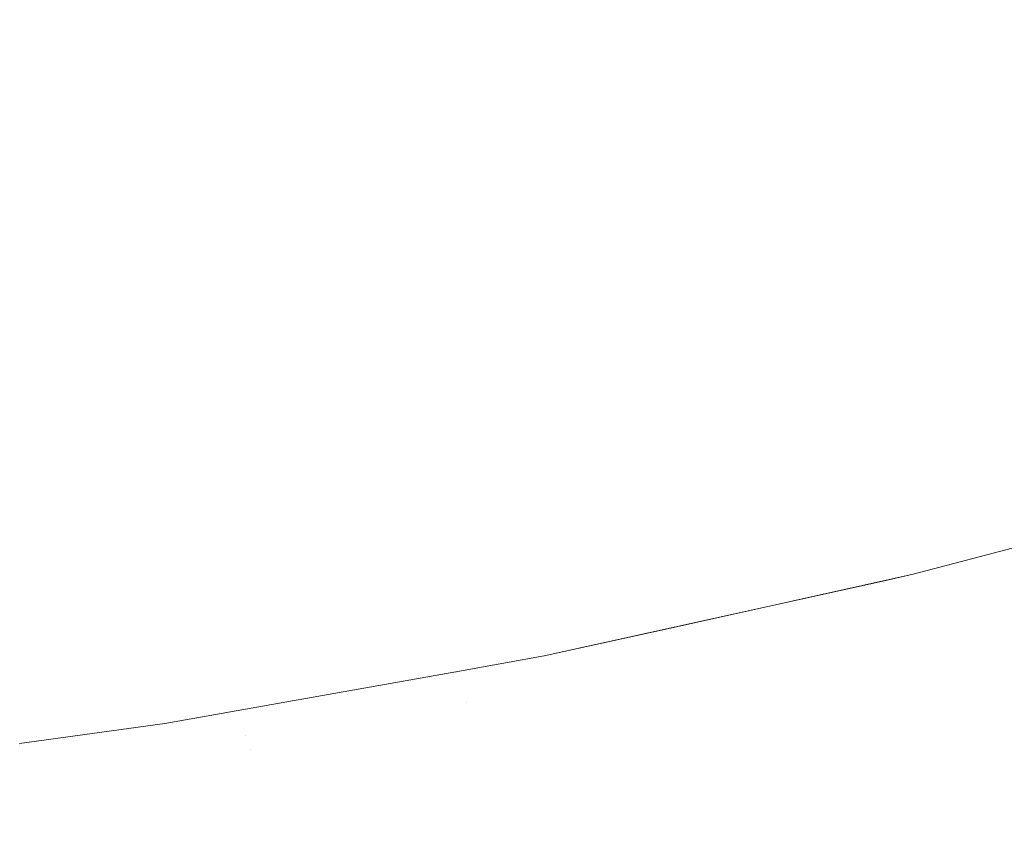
# Model space of a CAD drawing. Header units: centimetres. Extents: x -35.1 to 36.2, y 3.4 to 5.2.
# Tile 221 of 256: x 12.0506 to 12.087, y 3.7003 to 3.7305. Entities that reach past the tile are written whole.
import ezdxf

# ---------------------------------------------------------------- set-up
doc = ezdxf.new("R2010")
doc.units = ezdxf.units.CM
doc.header["$LTSCALE"] = 2.54
doc.layers.add('Lucido design-1', color=7, linetype='Continuous')

# ---------------------------------------------------------------- blocks, each defined once
blk = doc.blocks.new('Gruppo-4-1')
at = {"color": 7, "linetype": 'Continuous', "lineweight": 9}
blk.add_3dface([(-34.952766, 5.100212, -1872.215514), (-34.952766, 3.500212, -1872.215514), (36.079692, 3.500212, -1872.215514), (36.079692, 5.100212, -1872.215514)], dxfattribs=at)
for points, invisible_edges in [([(12.050778, 3.731774, -1872.646657), (12.057699, 3.733003, -1872.646657), (12.058278, 3.7313, -1872.648557), (12.051286, 3.730058, -1872.648557)], 15), ([(12.080947, 3.731262, -1872.654508), (12.087751, 3.733151, -1872.654508), (12.088499, 3.731711, -1872.656569), (12.081637, 3.729806, -1872.656569)], 15), ([(12.065818, 3.731056, -1872.6505), (12.05884, 3.729646, -1872.6505), (12.058278, 3.7313, -1872.648557), (12.065188, 3.732696, -1872.648557)], 15), ([(12.065818, 3.731056, -1872.6505), (12.072705, 3.732619, -1872.6505), (12.07338, 3.731044, -1872.652484), (12.066428, 3.729466, -1872.652484)], 15), ([(12.080947, 3.731262, -1872.654508), (12.074033, 3.72952, -1872.654508), (12.07338, 3.731044, -1872.652484), (12.080232, 3.732771, -1872.652484)], 15), ([(12.051286, 3.730058, -1872.648557), (12.044223, 3.728974, -1872.648557), (12.043786, 3.730701, -1872.646657), (12.050778, 3.731774, -1872.646657)], 15), ([(12.081637, 3.729806, -1872.656569), (12.088499, 3.731711, -1872.656569), (12.089221, 3.730324, -1872.658665), (12.082301, 3.728403, -1872.658665)], 15), ([(12.051286, 3.730058, -1872.648557), (12.058278, 3.7313, -1872.648557), (12.05884, 3.729646, -1872.6505), (12.05178, 3.728391, -1872.6505)], 15), ([(12.081637, 3.729806, -1872.656569), (12.074664, 3.728048, -1872.656569), (12.074033, 3.72952, -1872.654508), (12.080947, 3.731262, -1872.654508)], 15), ([(12.066428, 3.729466, -1872.652484), (12.059384, 3.728042, -1872.652484), (12.05884, 3.729646, -1872.6505), (12.065818, 3.731056, -1872.6505)], 15), ([(12.066428, 3.729466, -1872.652484), (12.07338, 3.731044, -1872.652484), (12.074033, 3.72952, -1872.654508), (12.067019, 3.727928, -1872.654508)], 15), ([(12.05178, 3.728391, -1872.6505), (12.044647, 3.727297, -1872.6505), (12.044223, 3.728974, -1872.648557), (12.051286, 3.730058, -1872.648557)], 15), ([(12.082301, 3.728403, -1872.658665), (12.089221, 3.730324, -1872.658665), (12.089914, 3.72899, -1872.660793), (12.082941, 3.727054, -1872.660793)], 15), ([(12.05178, 3.728391, -1872.6505), (12.05884, 3.729646, -1872.6505), (12.059384, 3.728042, -1872.652484), (12.052258, 3.726777, -1872.652484)], 15), ([(12.082301, 3.728403, -1872.658665), (12.075271, 3.726631, -1872.658665), (12.074664, 3.728048, -1872.656569), (12.081637, 3.729806, -1872.656569)], 15), ([(12.067019, 3.727928, -1872.654508), (12.059911, 3.726491, -1872.654508), (12.059384, 3.728042, -1872.652484), (12.066428, 3.729466, -1872.652484)], 15), ([(12.067019, 3.727928, -1872.654508), (12.074033, 3.72952, -1872.654508), (12.074664, 3.728048, -1872.656569), (12.067589, 3.726443, -1872.656569)], 15), ([(12.082941, 3.727054, -1872.660793), (12.089914, 3.72899, -1872.660793), (12.090579, 3.727711, -1872.662952), (12.083553, 3.725761, -1872.662952)], 15), ([(12.052258, 3.726777, -1872.652484), (12.045059, 3.725672, -1872.652484), (12.044647, 3.727297, -1872.6505), (12.05178, 3.728391, -1872.6505)], 15), ([(12.082941, 3.727054, -1872.660793), (12.075855, 3.725268, -1872.660793), (12.075271, 3.726631, -1872.658665), (12.082301, 3.728403, -1872.658665)], 15), ([(12.052258, 3.726777, -1872.652484), (12.059384, 3.728042, -1872.652484), (12.059911, 3.726491, -1872.654508), (12.052721, 3.725214, -1872.654508)], 15), ([(12.067589, 3.726443, -1872.656569), (12.06042, 3.724994, -1872.656569), (12.059911, 3.726491, -1872.654508), (12.067019, 3.727928, -1872.654508)], 15), ([(12.067589, 3.726443, -1872.656569), (12.074664, 3.728048, -1872.656569), (12.075271, 3.726631, -1872.658665), (12.068138, 3.725012, -1872.658665)], 15), ([(12.083553, 3.725761, -1872.662952), (12.090579, 3.727711, -1872.662952), (12.091215, 3.726488, -1872.665138), (12.08414, 3.724524, -1872.665138)], 15), ([(12.052721, 3.725214, -1872.654508), (12.045457, 3.7241, -1872.654508), (12.045059, 3.725672, -1872.652484), (12.052258, 3.726777, -1872.652484)], 15), ([(12.083553, 3.725761, -1872.662952), (12.076415, 3.723962, -1872.662952), (12.075855, 3.725268, -1872.660793), (12.082941, 3.727054, -1872.660793)], 15), ([(12.052721, 3.725214, -1872.654508), (12.059911, 3.726491, -1872.654508), (12.06042, 3.724994, -1872.656569), (12.053168, 3.723706, -1872.656569)], 15), ([(12.068138, 3.725012, -1872.658665), (12.06091, 3.723551, -1872.658665), (12.06042, 3.724994, -1872.656569), (12.067589, 3.726443, -1872.656569)], 15), ([(12.068138, 3.725012, -1872.658665), (12.075271, 3.726631, -1872.658665), (12.075855, 3.725268, -1872.660793), (12.068666, 3.723637, -1872.660793)], 15), ([(12.08414, 3.724524, -1872.665138), (12.091215, 3.726488, -1872.665138), (12.091822, 3.72532, -1872.66735), (12.084699, 3.723343, -1872.66735)], 15), ([(12.08414, 3.724524, -1872.665138), (12.07695, 3.722712, -1872.665138), (12.076415, 3.723962, -1872.662952), (12.083553, 3.725761, -1872.662952)], 15), ([(12.084699, 3.723343, -1872.66735), (12.091822, 3.72532, -1872.66735), (12.092399, 3.72421, -1872.669585), (12.085231, 3.72222, -1872.669585)], 15), ([(12.053168, 3.723706, -1872.656569), (12.045841, 3.722582, -1872.656569), (12.045457, 3.7241, -1872.654508), (12.052721, 3.725214, -1872.654508)], 15), ([(12.053168, 3.723706, -1872.656569), (12.06042, 3.724994, -1872.656569), (12.06091, 3.723551, -1872.658665), (12.053598, 3.722253, -1872.658665)], 15), ([(12.068666, 3.723637, -1872.660793), (12.061381, 3.722165, -1872.660793), (12.06091, 3.723551, -1872.658665), (12.068138, 3.725012, -1872.658665)], 15), ([(12.068666, 3.723637, -1872.660793), (12.075855, 3.725268, -1872.660793), (12.076415, 3.723962, -1872.662952), (12.069172, 3.722318, -1872.662952)], 15), ([(12.084699, 3.723343, -1872.66735), (12.077462, 3.721519, -1872.66735), (12.07695, 3.722712, -1872.665138), (12.08414, 3.724524, -1872.665138)], 15), ([(12.085231, 3.72222, -1872.669585), (12.092399, 3.72421, -1872.669585), (12.092947, 3.723156, -1872.67184), (12.085736, 3.721154, -1872.67184)], 15), ([(12.069172, 3.722318, -1872.662952), (12.076415, 3.723962, -1872.662952), (12.07695, 3.722712, -1872.665138), (12.069656, 3.721056, -1872.665138)], 15), ([(12.053598, 3.722253, -1872.658665), (12.046211, 3.721119, -1872.658665), (12.045841, 3.722582, -1872.656569), (12.053168, 3.723706, -1872.656569)], 15), ([(12.053598, 3.722253, -1872.658665), (12.06091, 3.723551, -1872.658665), (12.061381, 3.722165, -1872.660793), (12.054012, 3.720856, -1872.660793)], 15), ([(12.069172, 3.722318, -1872.662952), (12.061833, 3.720835, -1872.662952), (12.061381, 3.722165, -1872.660793), (12.068666, 3.723637, -1872.660793)], 15), ([(12.085231, 3.72222, -1872.669585), (12.077948, 3.720384, -1872.669585), (12.077462, 3.721519, -1872.66735), (12.084699, 3.723343, -1872.66735)], 15), ([(12.085736, 3.721154, -1872.67184), (12.092947, 3.723156, -1872.67184), (12.093465, 3.72216, -1872.674113), (12.086213, 3.720147, -1872.674113)], 15), ([(12.069656, 3.721056, -1872.665138), (12.07695, 3.722712, -1872.665138), (12.077462, 3.721519, -1872.66735), (12.070118, 3.719852, -1872.66735)], 15), ([(12.054012, 3.720856, -1872.660793), (12.046566, 3.719713, -1872.660793), (12.046211, 3.721119, -1872.658665), (12.053598, 3.722253, -1872.658665)], 15), ([(12.054012, 3.720856, -1872.660793), (12.061381, 3.722165, -1872.660793), (12.061833, 3.720835, -1872.662952), (12.054409, 3.719516, -1872.662952)], 15), ([(12.069656, 3.721056, -1872.665138), (12.062265, 3.719563, -1872.665138), (12.061833, 3.720835, -1872.662952), (12.069172, 3.722318, -1872.662952)], 15), ([(12.085736, 3.721154, -1872.67184), (12.078409, 3.719308, -1872.67184), (12.077948, 3.720384, -1872.669585), (12.085231, 3.72222, -1872.669585)], 15), ([(12.086213, 3.720147, -1872.674113), (12.093465, 3.72216, -1872.674113), (12.093953, 3.721222, -1872.676402), (12.086663, 3.719198, -1872.676402)], 15), ([(12.070118, 3.719852, -1872.66735), (12.077462, 3.721519, -1872.66735), (12.077948, 3.720384, -1872.669585), (12.070558, 3.718707, -1872.669585)], 15), ([(12.070118, 3.719852, -1872.66735), (12.062678, 3.718349, -1872.66735), (12.062265, 3.719563, -1872.665138), (12.069656, 3.721056, -1872.665138)], 15), ([(12.086213, 3.720147, -1872.674113), (12.078845, 3.71829, -1872.674113), (12.078409, 3.719308, -1872.67184), (12.085736, 3.721154, -1872.67184)], 15), ([(12.086663, 3.719198, -1872.676402), (12.093953, 3.721222, -1872.676402), (12.094411, 3.720341, -1872.678705), (12.087085, 3.718308, -1872.678705)], 15), ([(12.054409, 3.719516, -1872.662952), (12.046908, 3.718365, -1872.662952), (12.046566, 3.719713, -1872.660793), (12.054012, 3.720856, -1872.660793)], 15), ([(12.054409, 3.719516, -1872.662952), (12.061833, 3.720835, -1872.662952), (12.062265, 3.719563, -1872.665138), (12.054788, 3.718234, -1872.665138)], 15), ([(12.070558, 3.718707, -1872.669585), (12.077948, 3.720384, -1872.669585), (12.078409, 3.719308, -1872.67184), (12.070975, 3.717621, -1872.67184)], 15), ([(12.070558, 3.718707, -1872.669585), (12.06307, 3.717194, -1872.669585), (12.062678, 3.718349, -1872.66735), (12.070118, 3.719852, -1872.66735)], 15), ([(12.086663, 3.719198, -1872.676402), (12.079256, 3.717331, -1872.676402), (12.078845, 3.71829, -1872.674113), (12.086213, 3.720147, -1872.674113)], 15), ([(12.054788, 3.718234, -1872.665138), (12.047234, 3.717075, -1872.665138), (12.046908, 3.718365, -1872.662952), (12.054409, 3.719516, -1872.662952)], 15), ([(12.054788, 3.718234, -1872.665138), (12.062265, 3.719563, -1872.665138), (12.062678, 3.718349, -1872.66735), (12.05515, 3.717012, -1872.66735)], 15), ([(12.070975, 3.717621, -1872.67184), (12.078409, 3.719308, -1872.67184), (12.078845, 3.71829, -1872.674113), (12.071369, 3.716593, -1872.674113)], 15), ([(12.087085, 3.718308, -1872.678705), (12.079642, 3.716431, -1872.678705), (12.079256, 3.717331, -1872.676402), (12.086663, 3.719198, -1872.676402)], 15), ([(12.070975, 3.717621, -1872.67184), (12.063442, 3.716098, -1872.67184), (12.06307, 3.717194, -1872.669585), (12.070558, 3.718707, -1872.669585)], 15), ([(12.05515, 3.717012, -1872.66735), (12.047545, 3.715845, -1872.66735), (12.047234, 3.717075, -1872.665138), (12.054788, 3.718234, -1872.665138)], 15), ([(12.05515, 3.717012, -1872.66735), (12.062678, 3.718349, -1872.66735), (12.06307, 3.717194, -1872.669585), (12.055495, 3.715848, -1872.669585)], 15), ([(12.071369, 3.716593, -1872.674113), (12.078845, 3.71829, -1872.674113), (12.079256, 3.717331, -1872.676402), (12.07174, 3.715626, -1872.676402)], 15), ([(12.087479, 3.717476, -1872.681018), (12.080002, 3.715591, -1872.681018), (12.079642, 3.716431, -1872.678705), (12.087085, 3.718308, -1872.678705)], 15), ([(12.071369, 3.716593, -1872.674113), (12.063794, 3.715062, -1872.674113), (12.063442, 3.716098, -1872.67184), (12.070975, 3.717621, -1872.67184)], 15), ([(12.07174, 3.715626, -1872.676402), (12.079256, 3.717331, -1872.676402), (12.079642, 3.716431, -1872.678705), (12.072089, 3.714718, -1872.678705)], 15), ([(12.087846, 3.716702, -1872.683339), (12.080337, 3.714809, -1872.683339), (12.080002, 3.715591, -1872.681018), (12.087479, 3.717476, -1872.681018)], 15), ([(12.055495, 3.715848, -1872.669585), (12.047842, 3.714674, -1872.669585), (12.047545, 3.715845, -1872.66735), (12.05515, 3.717012, -1872.66735)], 15), ([(12.055495, 3.715848, -1872.669585), (12.06307, 3.717194, -1872.669585), (12.063442, 3.716098, -1872.67184), (12.055822, 3.714744, -1872.67184)], 15), ([(12.07174, 3.715626, -1872.676402), (12.064126, 3.714087, -1872.676402), (12.063794, 3.715062, -1872.674113), (12.071369, 3.716593, -1872.674113)], 15), ([(12.088185, 3.715986, -1872.685667), (12.080647, 3.714086, -1872.685667), (12.080337, 3.714809, -1872.683339), (12.087846, 3.716702, -1872.683339)], 15), ([(12.072089, 3.714718, -1872.678705), (12.079642, 3.716431, -1872.678705), (12.080002, 3.715591, -1872.681018), (12.072415, 3.713869, -1872.681018)], 15), ([(12.055822, 3.714744, -1872.67184), (12.048123, 3.713563, -1872.67184), (12.047842, 3.714674, -1872.669585), (12.055495, 3.715848, -1872.669585)], 15), ([(12.055822, 3.714744, -1872.67184), (12.063442, 3.716098, -1872.67184), (12.063794, 3.715062, -1872.674113), (12.056131, 3.713701, -1872.674113)], 15), ([(12.088497, 3.715328, -1872.687998), (12.080931, 3.713421, -1872.687998), (12.080647, 3.714086, -1872.685667), (12.088185, 3.715986, -1872.685667)], 15), ([(12.072089, 3.714718, -1872.678705), (12.064437, 3.713171, -1872.678705), (12.064126, 3.714087, -1872.676402), (12.07174, 3.715626, -1872.676402)], 15), ([(12.072415, 3.713869, -1872.681018), (12.080002, 3.715591, -1872.681018), (12.080337, 3.714809, -1872.683339), (12.072718, 3.71308, -1872.683339)], 15), ([(12.088782, 3.714727, -1872.690331), (12.081192, 3.712814, -1872.690331), (12.080931, 3.713421, -1872.687998), (12.088497, 3.715328, -1872.687998)], 15), ([(12.056131, 3.713701, -1872.674113), (12.048388, 3.712513, -1872.674113), (12.048123, 3.713563, -1872.67184), (12.055822, 3.714744, -1872.67184)], 15), ([(12.056131, 3.713701, -1872.674113), (12.063794, 3.715062, -1872.674113), (12.064126, 3.714087, -1872.676402), (12.056422, 3.712718, -1872.676402)], 15), ([(12.072718, 3.71308, -1872.683339), (12.080337, 3.714809, -1872.683339), (12.080647, 3.714086, -1872.685667), (12.072998, 3.71235, -1872.685667)], 15), ([(12.072415, 3.713869, -1872.681018), (12.064728, 3.712315, -1872.681018), (12.064437, 3.713171, -1872.678705), (12.072089, 3.714718, -1872.678705)], 15), ([(12.089039, 3.714183, -1872.692664), (12.081427, 3.712265, -1872.692664), (12.081192, 3.712814, -1872.690331), (12.088782, 3.714727, -1872.690331)], 15), ([(12.056422, 3.712718, -1872.676402), (12.064126, 3.714087, -1872.676402), (12.064437, 3.713171, -1872.678705), (12.056695, 3.711796, -1872.678705)], 15), ([(12.072998, 3.71235, -1872.685667), (12.080647, 3.714086, -1872.685667), (12.080931, 3.713421, -1872.687998), (12.073255, 3.711679, -1872.687998)], 15), ([(12.08927, 3.713695, -1872.694993), (12.081638, 3.711772, -1872.694993), (12.081427, 3.712265, -1872.692664), (12.089039, 3.714183, -1872.692664)], 15), ([(12.056422, 3.712718, -1872.676402), (12.048639, 3.711524, -1872.676402), (12.048388, 3.712513, -1872.674113), (12.056131, 3.713701, -1872.674113)], 15), ([(12.072718, 3.71308, -1872.683339), (12.064998, 3.71152, -1872.683339), (12.064728, 3.712315, -1872.681018), (12.072415, 3.713869, -1872.681018)], 15), ([(12.089475, 3.713263, -1872.697318), (12.081825, 3.711335, -1872.697318), (12.081638, 3.711772, -1872.694993), (12.08927, 3.713695, -1872.694993)], 15), ([(12.073255, 3.711679, -1872.687998), (12.080931, 3.713421, -1872.687998), (12.081192, 3.712814, -1872.690331), (12.07349, 3.711067, -1872.690331)], 15), ([(12.056695, 3.711796, -1872.678705), (12.064437, 3.713171, -1872.678705), (12.064728, 3.712315, -1872.681018), (12.05695, 3.710934, -1872.681018)], 15), ([(12.072998, 3.71235, -1872.685667), (12.065248, 3.710784, -1872.685667), (12.064998, 3.71152, -1872.683339), (12.072718, 3.71308, -1872.683339)], 15), ([(12.089654, 3.712885, -1872.699636), (12.081989, 3.710953, -1872.699636), (12.081825, 3.711335, -1872.697318), (12.089475, 3.713263, -1872.697318)], 15), ([(12.056695, 3.711796, -1872.678705), (12.048874, 3.710596, -1872.678705), (12.048639, 3.711524, -1872.676402), (12.056422, 3.712718, -1872.676402)], 15), ([(12.07349, 3.711067, -1872.690331), (12.081192, 3.712814, -1872.690331), (12.081427, 3.712265, -1872.692664), (12.073703, 3.710512, -1872.692664)], 15), ([(12.089808, 3.712561, -1872.701944), (12.082129, 3.710626, -1872.701944), (12.081989, 3.710953, -1872.699636), (12.089654, 3.712885, -1872.699636)], 15), ([(12.089936, 3.71229, -1872.704243), (12.082247, 3.710352, -1872.704243), (12.082129, 3.710626, -1872.701944), (12.089808, 3.712561, -1872.701944)], 15), ([(12.05695, 3.710934, -1872.681018), (12.064728, 3.712315, -1872.681018), (12.064998, 3.71152, -1872.683339), (12.057188, 3.710132, -1872.683339)], 15), ([(12.073255, 3.711679, -1872.687998), (12.065478, 3.710107, -1872.687998), (12.065248, 3.710784, -1872.685667), (12.072998, 3.71235, -1872.685667)], 15), ([(12.073703, 3.710512, -1872.692664), (12.081427, 3.712265, -1872.692664), (12.081638, 3.711772, -1872.694993), (12.073894, 3.710014, -1872.694993)], 15), ([(12.09004, 3.712071, -1872.706529), (12.082342, 3.71013, -1872.706529), (12.082247, 3.710352, -1872.704243), (12.089936, 3.71229, -1872.704243)], 15), ([(12.09012, 3.711902, -1872.7088), (12.082415, 3.70996, -1872.7088), (12.082342, 3.71013, -1872.706529), (12.09004, 3.712071, -1872.706529)], 15), ([(12.090177, 3.711783, -1872.711056), (12.082466, 3.70984, -1872.711056), (12.082415, 3.70996, -1872.7088), (12.09012, 3.711902, -1872.7088)], 15), ([(12.05695, 3.710934, -1872.681018), (12.049093, 3.709728, -1872.681018), (12.048874, 3.710596, -1872.678705), (12.056695, 3.711796, -1872.678705)], 15), ([(12.057188, 3.710132, -1872.683339), (12.064998, 3.71152, -1872.683339), (12.065248, 3.710784, -1872.685667), (12.057407, 3.709391, -1872.685667)], 15), ([(12.07349, 3.711067, -1872.690331), (12.065688, 3.709489, -1872.690331), (12.065478, 3.710107, -1872.687998), (12.073255, 3.711679, -1872.687998)], 15), ([(12.073894, 3.710014, -1872.694993), (12.081638, 3.711772, -1872.694993), (12.081825, 3.711335, -1872.697318), (12.074063, 3.709573, -1872.697318)], 15), ([(12.09021, 3.711713, -1872.713294), (12.082497, 3.709768, -1872.713294), (12.082466, 3.70984, -1872.711056), (12.090177, 3.711783, -1872.711056)], 15), ([(12.083632, 3.710016, -1872.715514), (12.082497, 3.709768, -1872.713294), (12.09021, 3.711713, -1872.713294)], 11), ([(12.090244, 3.711642, -1872.918688), (12.082527, 3.709697, -1872.918688), (12.083632, 3.710016, -1872.915514)], 11), ([(12.090314, 3.711493, -1872.921959), (12.082591, 3.709547, -1872.921959), (12.082527, 3.709697, -1872.918688), (12.090244, 3.711642, -1872.918688)], 15), ([(12.090437, 3.711234, -1872.925326), (12.082704, 3.709285, -1872.925326), (12.082591, 3.709547, -1872.921959), (12.090314, 3.711493, -1872.921959)], 15), ([(12.083632, 3.710016, -1872.915514), (12.090203, 3.711757, -1872.915514), (12.090244, 3.711642, -1872.918688)], 10), ([(12.090203, 3.711757, -1872.915514), (12.083632, 3.710016, -1872.915514), (12.083632, 3.710016, -1872.715514), (12.090203, 3.711757, -1872.715514)], 10), ([(12.09021, 3.711713, -1872.713294), (12.090203, 3.711757, -1872.715514), (12.083632, 3.710016, -1872.715514)], 9), ([(12.074063, 3.709573, -1872.697318), (12.081825, 3.711335, -1872.697318), (12.081989, 3.710953, -1872.699636), (12.074211, 3.709188, -1872.699636)], 15), ([(12.090616, 3.710855, -1872.928788), (12.082868, 3.708902, -1872.928788), (12.082704, 3.709285, -1872.925326), (12.090437, 3.711234, -1872.925326)], 15), ([(12.057188, 3.710132, -1872.683339), (12.049297, 3.708922, -1872.683339), (12.049093, 3.709728, -1872.681018), (12.05695, 3.710934, -1872.681018)], 15), ([(12.057407, 3.709391, -1872.685667), (12.065248, 3.710784, -1872.685667), (12.065478, 3.710107, -1872.687998), (12.057609, 3.708709, -1872.687998)], 15), ([(12.073703, 3.710512, -1872.692664), (12.065878, 3.70893, -1872.692664), (12.065688, 3.709489, -1872.690331), (12.07349, 3.711067, -1872.690331)], 15), ([(12.074211, 3.709188, -1872.699636), (12.081989, 3.710953, -1872.699636), (12.082129, 3.710626, -1872.701944), (12.074338, 3.708858, -1872.701944)], 15), ([(12.082971, 3.708662, -1872.930554), (12.082868, 3.708902, -1872.928788), (12.090616, 3.710855, -1872.928788), (12.090729, 3.710617, -1872.930554)], 15), ([(12.073894, 3.710014, -1872.694993), (12.066048, 3.708429, -1872.694993), (12.065878, 3.70893, -1872.692664), (12.073703, 3.710512, -1872.692664)], 15), ([(12.074338, 3.708858, -1872.701944), (12.082129, 3.710626, -1872.701944), (12.082247, 3.710352, -1872.704243), (12.074444, 3.708581, -1872.704243)], 15), ([(12.090729, 3.710617, -1872.930554), (12.090858, 3.710345, -1872.932342), (12.083089, 3.708387, -1872.932342), (12.082971, 3.708662, -1872.930554)], 15), ([(12.057407, 3.709391, -1872.685667), (12.049486, 3.708176, -1872.685667), (12.049297, 3.708922, -1872.683339), (12.057188, 3.710132, -1872.683339)], 15), ([(12.057609, 3.708709, -1872.687998), (12.065478, 3.710107, -1872.687998), (12.065688, 3.709489, -1872.690331), (12.057793, 3.708087, -1872.690331)], 15), ([(12.074063, 3.709573, -1872.697318), (12.066199, 3.707984, -1872.697318), (12.066048, 3.708429, -1872.694993), (12.073894, 3.710014, -1872.694993)], 15), ([(12.083632, 3.710016, -1872.915514), (12.074665, 3.708032, -1872.915514), (12.069997, 3.706999, -1872.715514), (12.082502, 3.709766, -1872.715514)], 10), ([(12.074444, 3.708581, -1872.704243), (12.082247, 3.710352, -1872.704243), (12.082342, 3.71013, -1872.706529), (12.07453, 3.708358, -1872.706529)], 15), ([(12.07453, 3.708358, -1872.706529), (12.082342, 3.71013, -1872.706529), (12.082415, 3.70996, -1872.7088), (12.074596, 3.708186, -1872.7088)], 15), ([(12.074665, 3.708032, -1872.915514), (12.083632, 3.710016, -1872.915514), (12.082527, 3.709697, -1872.918688)], 10), ([(12.083632, 3.710016, -1872.715514), (12.082502, 3.709766, -1872.715514), (12.082497, 3.709768, -1872.713294)], 10), ([(12.082502, 3.709766, -1872.715514), (12.083632, 3.710016, -1872.715514), (12.083632, 3.710016, -1872.915514)], 10), ([(12.083222, 3.708076, -1872.934153), (12.083089, 3.708387, -1872.932342), (12.090858, 3.710345, -1872.932342), (12.091004, 3.710038, -1872.934153)], 15), ([(12.091004, 3.710038, -1872.934153), (12.091167, 3.709693, -1872.935985), (12.083371, 3.707728, -1872.935985), (12.083222, 3.708076, -1872.934153)], 15), ([(12.082502, 3.709766, -1872.715514), (12.069997, 3.706999, -1872.715514), (12.07467, 3.707992, -1872.713294)], 10), ([(12.074596, 3.708186, -1872.7088), (12.082415, 3.70996, -1872.7088), (12.082466, 3.70984, -1872.711056), (12.074643, 3.708064, -1872.711056)], 15), ([(12.074643, 3.708064, -1872.711056), (12.082466, 3.70984, -1872.711056), (12.082497, 3.709768, -1872.713294), (12.07467, 3.707992, -1872.713294)], 15), ([(12.082527, 3.709697, -1872.918688), (12.074698, 3.70792, -1872.918688), (12.074665, 3.708032, -1872.915514)], 11), ([(12.07467, 3.707992, -1872.713294), (12.082497, 3.709768, -1872.713294), (12.082502, 3.709766, -1872.715514)], 11), ([(12.074698, 3.70792, -1872.918688), (12.082527, 3.709697, -1872.918688), (12.082591, 3.709547, -1872.921959), (12.074756, 3.707769, -1872.921959)], 15), ([(12.083536, 3.707342, -1872.937837), (12.083371, 3.707728, -1872.935985), (12.091167, 3.709693, -1872.935985), (12.091348, 3.709311, -1872.937837)], 15), ([(12.057609, 3.708709, -1872.687998), (12.04966, 3.70749, -1872.687998), (12.049486, 3.708176, -1872.685667), (12.057407, 3.709391, -1872.685667)], 15), ([(12.057793, 3.708087, -1872.690331), (12.065688, 3.709489, -1872.690331), (12.065878, 3.70893, -1872.692664), (12.05796, 3.707524, -1872.692664)], 15), ([(12.074211, 3.709188, -1872.699636), (12.066331, 3.707595, -1872.699636), (12.066199, 3.707984, -1872.697318), (12.074063, 3.709573, -1872.697318)], 15), ([(12.074756, 3.707769, -1872.921959), (12.082591, 3.709547, -1872.921959), (12.082704, 3.709285, -1872.925326), (12.074857, 3.707505, -1872.925326)], 15), ([(12.074857, 3.707505, -1872.925326), (12.082704, 3.709285, -1872.925326), (12.082868, 3.708902, -1872.928788), (12.075006, 3.707118, -1872.928788)], 15), ([(12.091348, 3.709311, -1872.937837), (12.091548, 3.708888, -1872.939711), (12.083719, 3.706915, -1872.939711), (12.083536, 3.707342, -1872.937837)], 15), ([(12.05796, 3.707524, -1872.692664), (12.065878, 3.70893, -1872.692664), (12.066048, 3.708429, -1872.694993), (12.05811, 3.707018, -1872.694993)], 15), ([(12.074338, 3.708858, -1872.701944), (12.066444, 3.707262, -1872.701944), (12.066331, 3.707595, -1872.699636), (12.074211, 3.709188, -1872.699636)], 15), ([(12.057793, 3.708087, -1872.690331), (12.049818, 3.706864, -1872.690331), (12.04966, 3.70749, -1872.687998), (12.057609, 3.708709, -1872.687998)], 15), ([(12.074444, 3.708581, -1872.704243), (12.066539, 3.706983, -1872.704243), (12.066444, 3.707262, -1872.701944), (12.074338, 3.708858, -1872.701944)], 15), ([(12.07453, 3.708358, -1872.706529), (12.066616, 3.706758, -1872.706529), (12.066539, 3.706983, -1872.704243), (12.074444, 3.708581, -1872.704243)], 15), ([(12.075099, 3.706875, -1872.930554), (12.075006, 3.707118, -1872.928788), (12.082868, 3.708902, -1872.928788), (12.082971, 3.708662, -1872.930554)], 15), ([(12.082971, 3.708662, -1872.930554), (12.083089, 3.708387, -1872.932342), (12.075205, 3.706598, -1872.932342), (12.075099, 3.706875, -1872.930554)], 15), ([(12.08392, 3.706447, -1872.941603), (12.083719, 3.706915, -1872.939711), (12.091548, 3.708888, -1872.939711), (12.091768, 3.708425, -1872.941603)], 15), ([(12.05811, 3.707018, -1872.694993), (12.066048, 3.708429, -1872.694993), (12.066199, 3.707984, -1872.697318), (12.058243, 3.706571, -1872.697318)], 15), ([(12.074596, 3.708186, -1872.7088), (12.066675, 3.706585, -1872.7088), (12.066616, 3.706758, -1872.706529), (12.07453, 3.708358, -1872.706529)], 15), ([(12.074643, 3.708064, -1872.711056), (12.066716, 3.706462, -1872.711056), (12.066675, 3.706585, -1872.7088), (12.074596, 3.708186, -1872.7088)], 15), ([(12.075326, 3.706284, -1872.934153), (12.075205, 3.706598, -1872.932342), (12.083089, 3.708387, -1872.932342), (12.083222, 3.708076, -1872.934153)], 15), ([(12.091768, 3.708425, -1872.941603), (12.092008, 3.707919, -1872.943514), (12.084139, 3.705936, -1872.943514), (12.08392, 3.706447, -1872.941603)], 15), ([(12.05796, 3.707524, -1872.692664), (12.049962, 3.706297, -1872.692664), (12.049818, 3.706864, -1872.690331), (12.057793, 3.708087, -1872.690331)], 15), ([(12.058243, 3.706571, -1872.697318), (12.066199, 3.707984, -1872.697318), (12.066331, 3.707595, -1872.699636), (12.058358, 3.706179, -1872.699636)], 15), ([(12.07467, 3.707992, -1872.713294), (12.066741, 3.70639, -1872.713294), (12.066716, 3.706462, -1872.711056), (12.074643, 3.708064, -1872.711056)], 15), ([(12.066741, 3.70639, -1872.713294), (12.07467, 3.707992, -1872.713294), (12.069997, 3.706999, -1872.715514)], 11), ([(12.074698, 3.70792, -1872.918688), (12.066765, 3.706317, -1872.918688), (12.069997, 3.706999, -1872.915514)], 11), ([(12.074756, 3.707769, -1872.921959), (12.066817, 3.706164, -1872.921959), (12.066765, 3.706317, -1872.918688), (12.074698, 3.70792, -1872.918688)], 15), ([(12.069997, 3.706999, -1872.915514), (12.074665, 3.708032, -1872.915514), (12.074698, 3.70792, -1872.918688)], 10), ([(12.074665, 3.708032, -1872.915514), (12.069997, 3.706999, -1872.915514), (12.069997, 3.706999, -1872.715514)], 10), ([(12.083222, 3.708076, -1872.934153), (12.083371, 3.707728, -1872.935985), (12.075461, 3.705933, -1872.935985), (12.075326, 3.706284, -1872.934153)], 15), ([(12.084377, 3.70538, -1872.945443), (12.084139, 3.705936, -1872.943514), (12.092008, 3.707919, -1872.943514), (12.092268, 3.707369, -1872.945443)], 15), ([(12.05811, 3.707018, -1872.694993), (12.05009, 3.705788, -1872.694993), (12.049962, 3.706297, -1872.692664), (12.05796, 3.707524, -1872.692664)], 15), ([(12.058358, 3.706179, -1872.699636), (12.066331, 3.707595, -1872.699636), (12.066444, 3.707262, -1872.701944), (12.058458, 3.705844, -1872.701944)], 15), ([(12.074857, 3.707505, -1872.925326), (12.066908, 3.705898, -1872.925326), (12.066817, 3.706164, -1872.921959), (12.074756, 3.707769, -1872.921959)], 15), ([(12.075006, 3.707118, -1872.928788), (12.06704, 3.705508, -1872.928788), (12.066908, 3.705898, -1872.925326), (12.074857, 3.707505, -1872.925326)], 15), ([(12.07561, 3.705543, -1872.937837), (12.075461, 3.705933, -1872.935985), (12.083371, 3.707728, -1872.935985), (12.083536, 3.707342, -1872.937837)], 15), ([(12.058458, 3.705844, -1872.701944), (12.066444, 3.707262, -1872.701944), (12.066539, 3.706983, -1872.704243), (12.058541, 3.705563, -1872.704243)], 15), ([(12.067123, 3.705263, -1872.930554), (12.06704, 3.705508, -1872.928788), (12.075006, 3.707118, -1872.928788), (12.075099, 3.706875, -1872.930554)], 15), ([(12.083536, 3.707342, -1872.937837), (12.083719, 3.706915, -1872.939711), (12.075776, 3.705113, -1872.939711), (12.07561, 3.705543, -1872.937837)], 15), ([(12.092268, 3.707369, -1872.945443), (12.092551, 3.706773, -1872.947388), (12.084635, 3.704778, -1872.947388), (12.084377, 3.70538, -1872.945443)], 15), ([(12.058243, 3.706571, -1872.697318), (12.050204, 3.705337, -1872.697318), (12.05009, 3.705788, -1872.694993), (12.05811, 3.707018, -1872.694993)], 15), ([(12.058541, 3.705563, -1872.704243), (12.066539, 3.706983, -1872.704243), (12.066616, 3.706758, -1872.706529), (12.058608, 3.705336, -1872.706529)], 15), ([(12.058608, 3.705336, -1872.706529), (12.066616, 3.706758, -1872.706529), (12.066675, 3.706585, -1872.7088), (12.05866, 3.705161, -1872.7088)], 15), ([(12.066765, 3.706317, -1872.918688), (12.06674, 3.706417, -1872.915514), (12.069997, 3.706999, -1872.915514)], 9), ([(12.06674, 3.706417, -1872.715514), (12.069997, 3.706999, -1872.715514), (12.069997, 3.706999, -1872.915514), (12.06674, 3.706417, -1872.915514)], 10), ([(12.069997, 3.706999, -1872.715514), (12.06674, 3.706417, -1872.715514), (12.066741, 3.70639, -1872.713294)], 10), ([(12.075099, 3.706875, -1872.930554), (12.075205, 3.706598, -1872.932342), (12.067218, 3.704984, -1872.932342), (12.067123, 3.705263, -1872.930554)], 15), ([(12.075957, 3.70464, -1872.941603), (12.075776, 3.705113, -1872.939711), (12.083719, 3.706915, -1872.939711), (12.08392, 3.706447, -1872.941603)], 15), ([(12.084913, 3.704128, -1872.949348), (12.084635, 3.704778, -1872.947388), (12.092551, 3.706773, -1872.947388), (12.092855, 3.70613, -1872.949348)], 15), ([(12.058358, 3.706179, -1872.699636), (12.050304, 3.704944, -1872.699636), (12.050204, 3.705337, -1872.697318), (12.058243, 3.706571, -1872.697318)], 15), ([(12.055986, 3.704498, -1872.915514), (12.06674, 3.706417, -1872.915514), (12.066765, 3.706317, -1872.918688), (12.05874, 3.704891, -1872.918688)], 14), ([(12.06674, 3.706417, -1872.915514), (12.055986, 3.704498, -1872.915514), (12.055986, 3.704498, -1872.715514), (12.06674, 3.706417, -1872.715514)], 10), ([(12.058718, 3.704965, -1872.713294), (12.066741, 3.70639, -1872.713294), (12.06674, 3.706417, -1872.715514), (12.055986, 3.704498, -1872.715514)], 11), ([(12.05866, 3.705161, -1872.7088), (12.066675, 3.706585, -1872.7088), (12.066716, 3.706462, -1872.711056), (12.058697, 3.705038, -1872.711056)], 15), ([(12.058697, 3.705038, -1872.711056), (12.066716, 3.706462, -1872.711056), (12.066741, 3.70639, -1872.713294), (12.058718, 3.704965, -1872.713294)], 15), ([(12.067326, 3.704667, -1872.934153), (12.067218, 3.704984, -1872.932342), (12.075205, 3.706598, -1872.932342), (12.075326, 3.706284, -1872.934153)], 15), ([(12.08392, 3.706447, -1872.941603), (12.084139, 3.705936, -1872.943514), (12.076155, 3.704124, -1872.943514), (12.075957, 3.70464, -1872.941603)], 15), ([(12.058458, 3.705844, -1872.701944), (12.050389, 3.704606, -1872.701944), (12.050304, 3.704944, -1872.699636), (12.058358, 3.706179, -1872.699636)], 15), ([(12.05874, 3.704891, -1872.918688), (12.066765, 3.706317, -1872.918688), (12.066817, 3.706164, -1872.921959), (12.058785, 3.704738, -1872.921959)], 15), ([(12.058785, 3.704738, -1872.921959), (12.066817, 3.706164, -1872.921959), (12.066908, 3.705898, -1872.925326), (12.058865, 3.704469, -1872.925326)], 15), ([(12.075326, 3.706284, -1872.934153), (12.075461, 3.705933, -1872.935985), (12.067446, 3.704313, -1872.935985), (12.067326, 3.704667, -1872.934153)], 15), ([(12.092855, 3.70613, -1872.949348), (12.093183, 3.705439, -1872.951323), (12.085213, 3.70343, -1872.951323), (12.084913, 3.704128, -1872.949348)], 15), ([(12.058541, 3.705563, -1872.704243), (12.050461, 3.704323, -1872.704243), (12.050389, 3.704606, -1872.701944), (12.058458, 3.705844, -1872.701944)], 15), ([(12.058865, 3.704469, -1872.925326), (12.066908, 3.705898, -1872.925326), (12.06704, 3.705508, -1872.928788), (12.058981, 3.704077, -1872.928788)], 15), ([(12.06758, 3.70392, -1872.937837), (12.067446, 3.704313, -1872.935985), (12.075461, 3.705933, -1872.935985), (12.07561, 3.705543, -1872.937837)], 15), ([(12.07637, 3.703563, -1872.945443), (12.076155, 3.704124, -1872.943514), (12.084139, 3.705936, -1872.943514), (12.084377, 3.70538, -1872.945443)], 15), ([(12.058608, 3.705336, -1872.706529), (12.050519, 3.704094, -1872.706529), (12.050461, 3.704323, -1872.704243), (12.058541, 3.705563, -1872.704243)], 15), ([(12.05866, 3.705161, -1872.7088), (12.050563, 3.703919, -1872.7088), (12.050519, 3.704094, -1872.706529), (12.058608, 3.705336, -1872.706529)], 15), ([(12.058981, 3.704077, -1872.928788), (12.06704, 3.705508, -1872.928788), (12.067123, 3.705263, -1872.930554)], 11), ([(12.07561, 3.705543, -1872.937837), (12.075776, 3.705113, -1872.939711), (12.067727, 3.703486, -1872.939711), (12.06758, 3.70392, -1872.937837)], 15), ([(12.084377, 3.70538, -1872.945443), (12.084635, 3.704778, -1872.947388), (12.076604, 3.702955, -1872.947388), (12.07637, 3.703563, -1872.945443)], 15), ([(12.093534, 3.704697, -1872.953311), (12.085534, 3.70268, -1872.953311), (12.085213, 3.70343, -1872.951323), (12.093183, 3.705439, -1872.951323)], 15), ([(12.058697, 3.705038, -1872.711056), (12.050595, 3.703795, -1872.711056), (12.050563, 3.703919, -1872.7088), (12.05866, 3.705161, -1872.7088)], 15), ([(12.058718, 3.704965, -1872.713294), (12.050613, 3.703721, -1872.713294), (12.050595, 3.703795, -1872.711056), (12.058697, 3.705038, -1872.711056)], 15), ([(12.050613, 3.703721, -1872.713294), (12.058718, 3.704965, -1872.713294), (12.055986, 3.704498, -1872.715514)], 11), ([(12.067123, 3.705263, -1872.930554), (12.059138, 3.703548, -1872.932342), (12.058981, 3.704077, -1872.928788)], 11), ([(12.067123, 3.705263, -1872.930554), (12.067218, 3.704984, -1872.932342), (12.059138, 3.703548, -1872.932342)], 11), ([(12.059232, 3.70323, -1872.934153), (12.059138, 3.703548, -1872.932342), (12.067218, 3.704984, -1872.932342), (12.067326, 3.704667, -1872.934153)], 15), ([(12.067889, 3.703009, -1872.941603), (12.067727, 3.703486, -1872.939711), (12.075776, 3.705113, -1872.939711), (12.075957, 3.70464, -1872.941603)], 15), ([(12.058785, 3.704738, -1872.921959), (12.050671, 3.703493, -1872.921959), (12.050632, 3.703648, -1872.918688), (12.05874, 3.704891, -1872.918688)], 15), ([(12.055986, 3.704498, -1872.915514), (12.05874, 3.704891, -1872.918688), (12.050632, 3.703648, -1872.918688)], 11), ([(12.058865, 3.704469, -1872.925326), (12.050739, 3.703223, -1872.925326), (12.050671, 3.703493, -1872.921959), (12.058785, 3.704738, -1872.921959)], 15), ([(12.067326, 3.704667, -1872.934153), (12.067446, 3.704313, -1872.935985), (12.059338, 3.702873, -1872.935985), (12.059232, 3.70323, -1872.934153)], 15), ([(12.075957, 3.70464, -1872.941603), (12.076155, 3.704124, -1872.943514), (12.068066, 3.702489, -1872.943514), (12.067889, 3.703009, -1872.941603)], 15), ([(12.076855, 3.7023, -1872.949348), (12.076604, 3.702955, -1872.947388), (12.084635, 3.704778, -1872.947388), (12.084913, 3.704128, -1872.949348)], 15), ([(12.09391, 3.703904, -1872.955309), (12.085877, 3.701879, -1872.955309), (12.085534, 3.70268, -1872.953311), (12.093534, 3.704697, -1872.953311)], 15), ([(12.050632, 3.703648, -1872.918688), (12.05061, 3.703766, -1872.915514), (12.055986, 3.704498, -1872.915514)], 9), ([(12.05061, 3.703766, -1872.715514), (12.055986, 3.704498, -1872.715514), (12.055986, 3.704498, -1872.915514), (12.05061, 3.703766, -1872.915514)], 10), ([(12.055986, 3.704498, -1872.715514), (12.05061, 3.703766, -1872.715514), (12.050613, 3.703721, -1872.713294)], 10), ([(12.058981, 3.704077, -1872.928788), (12.050839, 3.702827, -1872.928788), (12.050739, 3.703223, -1872.925326), (12.058865, 3.704469, -1872.925326)], 15), ([(12.059455, 3.702477, -1872.937837), (12.059338, 3.702873, -1872.935985), (12.067446, 3.704313, -1872.935985), (12.06758, 3.70392, -1872.937837)], 15), ([(12.059138, 3.703548, -1872.932342), (12.050974, 3.702296, -1872.932342), (12.050839, 3.702827, -1872.928788), (12.058981, 3.704077, -1872.928788)], 15), ([(12.06758, 3.70392, -1872.937837), (12.067727, 3.703486, -1872.939711), (12.059585, 3.702039, -1872.939711), (12.059455, 3.702477, -1872.937837)], 15), ([(12.068258, 3.701923, -1872.945443), (12.068066, 3.702489, -1872.943514), (12.076155, 3.704124, -1872.943514), (12.07637, 3.703563, -1872.945443)], 15), ([(12.084913, 3.704128, -1872.949348), (12.085213, 3.70343, -1872.951323), (12.077126, 3.701595, -1872.951323), (12.076855, 3.7023, -1872.949348)], 15), ([(12.094311, 3.703058, -1872.957318), (12.086243, 3.701024, -1872.957318), (12.085877, 3.701879, -1872.955309), (12.09391, 3.703904, -1872.955309)], 15), ([(12.05061, 3.703766, -1872.915514), (12.050632, 3.703648, -1872.918688), (12.042453, 3.702589, -1872.918688)], 11), ([(12.042453, 3.702589, -1872.918688), (12.050632, 3.703648, -1872.918688), (12.050671, 3.703493, -1872.921959), (12.042485, 3.702433, -1872.921959)], 15), ([(12.042485, 3.702433, -1872.921959), (12.050671, 3.703493, -1872.921959), (12.050739, 3.703223, -1872.925326), (12.042542, 3.702162, -1872.925326)], 15), ([(12.051055, 3.701975, -1872.934153), (12.050974, 3.702296, -1872.932342), (12.059138, 3.703548, -1872.932342), (12.059232, 3.70323, -1872.934153)], 15), ([(12.059727, 3.701559, -1872.941603), (12.059585, 3.702039, -1872.939711), (12.067727, 3.703486, -1872.939711), (12.067889, 3.703009, -1872.941603)], 15), ([(12.07637, 3.703563, -1872.945443), (12.076604, 3.702955, -1872.947388), (12.068466, 3.701311, -1872.947388), (12.068258, 3.701923, -1872.945443)], 15), ([(12.042542, 3.702162, -1872.925326), (12.050739, 3.703223, -1872.925326), (12.050839, 3.702827, -1872.928788), (12.042626, 3.701764, -1872.928788)], 15), ([(12.059232, 3.70323, -1872.934153), (12.059338, 3.702873, -1872.935985), (12.051146, 3.701616, -1872.935985), (12.051055, 3.701975, -1872.934153)], 15), ([(12.077126, 3.701595, -1872.951323), (12.085213, 3.70343, -1872.951323), (12.085534, 3.70268, -1872.953311), (12.077416, 3.700838, -1872.953311)], 15), ([(12.042626, 3.701764, -1872.928788), (12.050839, 3.702827, -1872.928788), (12.050974, 3.702296, -1872.932342), (12.042738, 3.70123, -1872.932342)], 15), ([(12.051247, 3.701217, -1872.937837), (12.051146, 3.701616, -1872.935985), (12.059338, 3.702873, -1872.935985), (12.059455, 3.702477, -1872.937837)], 15), ([(12.067889, 3.703009, -1872.941603), (12.068066, 3.702489, -1872.943514), (12.059882, 3.701035, -1872.943514), (12.059727, 3.701559, -1872.941603)], 15), ([(12.068691, 3.70065, -1872.949348), (12.068466, 3.701311, -1872.947388), (12.076604, 3.702955, -1872.947388), (12.076855, 3.7023, -1872.949348)], 15), ([(12.094738, 3.702157, -1872.959334), (12.086633, 3.700115, -1872.959334), (12.086243, 3.701024, -1872.957318), (12.094311, 3.703058, -1872.957318)], 15), ([(12.059455, 3.702477, -1872.937837), (12.059585, 3.702039, -1872.939711), (12.051358, 3.700777, -1872.939711), (12.051247, 3.701217, -1872.937837)], 15), ([(12.060051, 3.700465, -1872.945443), (12.059882, 3.701035, -1872.943514), (12.068066, 3.702489, -1872.943514), (12.068258, 3.701923, -1872.945443)], 15), ([(12.077416, 3.700838, -1872.953311), (12.085534, 3.70268, -1872.953311), (12.085877, 3.701879, -1872.955309), (12.077727, 3.70003, -1872.955309)], 15), ([(12.042806, 3.700908, -1872.934153), (12.042738, 3.70123, -1872.932342), (12.050974, 3.702296, -1872.932342), (12.051055, 3.701975, -1872.934153)], 15), ([(12.05148, 3.700294, -1872.941603), (12.051358, 3.700777, -1872.939711), (12.059585, 3.702039, -1872.939711), (12.059727, 3.701559, -1872.941603)], 15), ([(12.076855, 3.7023, -1872.949348), (12.077126, 3.701595, -1872.951323), (12.068932, 3.699939, -1872.951323), (12.068691, 3.70065, -1872.949348)], 15), ([(12.095191, 3.701201, -1872.961357), (12.087047, 3.699148, -1872.961357), (12.086633, 3.700115, -1872.959334), (12.094738, 3.702157, -1872.959334)], 15), ([(12.051055, 3.701975, -1872.934153), (12.051146, 3.701616, -1872.935985), (12.042882, 3.700547, -1872.935985), (12.042806, 3.700908, -1872.934153)], 15), ([(12.068258, 3.701923, -1872.945443), (12.068466, 3.701311, -1872.947388), (12.060233, 3.699848, -1872.947388), (12.060051, 3.700465, -1872.945443)], 15), ([(12.077727, 3.70003, -1872.955309), (12.085877, 3.701879, -1872.955309), (12.086243, 3.701024, -1872.957318), (12.078058, 3.699167, -1872.957318)], 15), ([(12.042966, 3.700146, -1872.937837), (12.042882, 3.700547, -1872.935985), (12.051146, 3.701616, -1872.935985), (12.051247, 3.701217, -1872.937837)], 15), ([(12.059727, 3.701559, -1872.941603), (12.059882, 3.701035, -1872.943514), (12.051614, 3.699767, -1872.943514), (12.05148, 3.700294, -1872.941603)], 15), ([(12.060431, 3.699182, -1872.949348), (12.060233, 3.699848, -1872.947388), (12.068466, 3.701311, -1872.947388), (12.068691, 3.70065, -1872.949348)], 15), ([(12.077416, 3.700838, -1872.953311), (12.069191, 3.699176, -1872.953311), (12.068932, 3.699939, -1872.951323), (12.077126, 3.701595, -1872.951323)], 15), ([(12.051247, 3.701217, -1872.937837), (12.051358, 3.700777, -1872.939711), (12.043059, 3.699703, -1872.939711), (12.042966, 3.700146, -1872.937837)], 15), ([(12.051759, 3.699193, -1872.945443), (12.051614, 3.699767, -1872.943514), (12.059882, 3.701035, -1872.943514), (12.060051, 3.700465, -1872.945443)], 15), ([(12.078058, 3.699167, -1872.957318), (12.086243, 3.701024, -1872.957318), (12.086633, 3.700115, -1872.959334), (12.07841, 3.698249, -1872.959334)], 15), ([(12.043162, 3.699217, -1872.941603), (12.043059, 3.699703, -1872.939711), (12.051358, 3.700777, -1872.939711), (12.05148, 3.700294, -1872.941603)], 15), ([(12.068691, 3.70065, -1872.949348), (12.068932, 3.699939, -1872.951323), (12.060643, 3.698466, -1872.951323), (12.060431, 3.699182, -1872.949348)], 15), ([(12.077727, 3.70003, -1872.955309), (12.069468, 3.698361, -1872.955309), (12.069191, 3.699176, -1872.953311), (12.077416, 3.700838, -1872.953311)], 15), ([(12.05148, 3.700294, -1872.941603), (12.051614, 3.699767, -1872.943514), (12.043273, 3.698687, -1872.943514), (12.043162, 3.699217, -1872.941603)], 15), ([(12.060051, 3.700465, -1872.945443), (12.060233, 3.699848, -1872.947388), (12.051916, 3.698572, -1872.947388), (12.051759, 3.699193, -1872.945443)], 15)]:
    blk.add_3dface(points, dxfattribs=dict(at, invisible_edges=invisible_edges))

msp = doc.modelspace()

# ---------------------------------------------------------------- block references
at = {"layer": 'Lucido design-1', "color": 7}
msp.add_blockref('Gruppo-4-1', (0, 0), dxfattribs=at)

doc.saveas('drawing.dxf')
